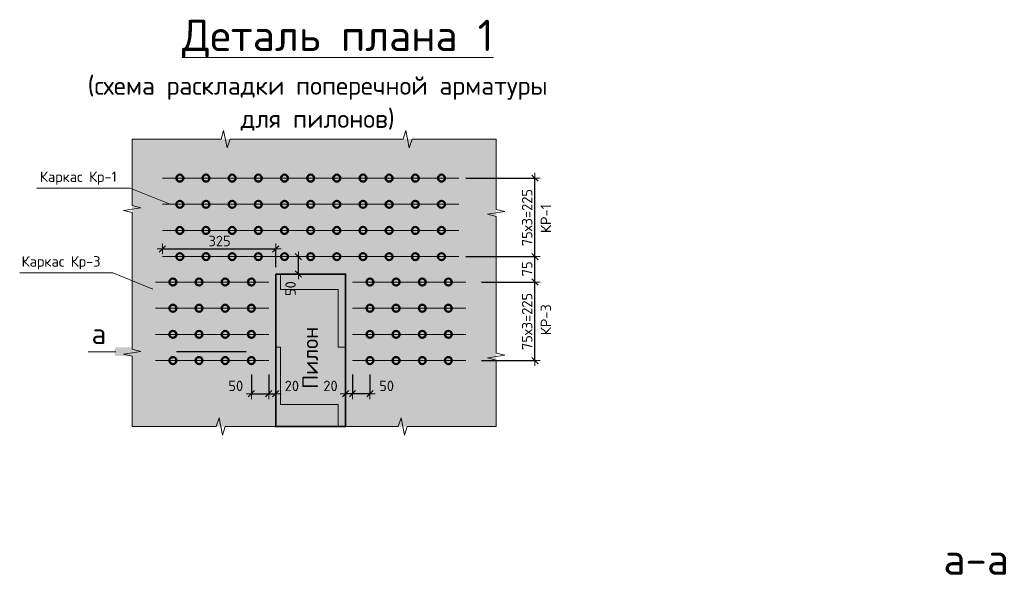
# Model space of a CAD drawing. Header units: metres. Extents: x -38 to 86, y -15 to 21.
# Tile 87 of 103: x 74.33 to 77.15, y 3.64 to 5.23. Entities that reach past the tile are written whole.
import ezdxf

# ---------------------------------------------------------------- set-up
doc = ezdxf.new("R2010")
doc.units = ezdxf.units.M
doc.header["$PDMODE"] = 65
doc.linetypes.add('______2', pattern=[0.27, 0.2, -0.07])
doc.layers.add('XR$4$_3705', color=7, linetype='Continuous')
for name, color, linetype, lineweight in [('XR$4$ВК__отв в полу 1-2 эт', 220, 'Continuous', 25), ('XR$4$Размерная линия (1)', 7, 'Continuous', 13), ('XR$4$Текст_ общее_1', 7, 'Continuous', 13)]:
    doc.layers.add(name, color=color, linetype=linetype, lineweight=lineweight)
doc.styles.add('ARIAL', font='arial.ttf')
doc.styles.add('ISOCPEUR', font='txt')
doc.dimstyles.new('DIMSTYLE_23', dxfattribs={"dimtxt": 0.03, "dimasz": 0.03, "dimexe": 0, "dimexo": 0, "dimgap": 0.015, "dimtad": 2, "dimdec": 0, "dimlfac": 1000, "dimrnd": 5, "dimzin": 12, "dimdsep": 46, "dimtxsty": 'ISOCPEUR', "dimblk1": 'ALL_ML_STRICH', "dimblk2": 'ALL_ML_STRICH', "dimsah": 1, "dimcen": 0, "dimclrd": 7, "dimclre": 256, "dimclrt": 7, "dimadec": 0, "dimazin": 0, "dimtfac": 1, "dimtdec": 0, "dimtix": 1, "dimtmove": 2, "dimatfit": 3, "dimfxl": 0, "dimtvp": 1.2, "dimtzin": 0, "dimlwd": 0, "dimlwe": -3, "dimarcsym": 0})
doc.dimstyles.new('DIMSTYLE_24', dxfattribs={"dimtxt": 0.03, "dimasz": 0.03, "dimexe": 0, "dimexo": 0, "dimgap": 0.015, "dimtad": 2, "dimdec": 0, "dimlfac": 1000, "dimrnd": 5, "dimzin": 12, "dimdsep": 46, "dimtxsty": 'ISOCPEUR', "dimblk1": 'ALL_ML_STRICH', "dimblk2": 'ALL_ML_STRICH', "dimsah": 1, "dimcen": 0, "dimclrd": 7, "dimclre": 256, "dimclrt": 7, "dimadec": 0, "dimazin": 0, "dimtfac": 1, "dimtdec": 0, "dimtix": 1, "dimtmove": 2, "dimatfit": 3, "dimfxl": 0, "dimtzin": 0, "dimlwd": 0, "dimlwe": -3, "dimarcsym": 0})
doc.dimstyles.new('DIMSTYLE_25', dxfattribs={"dimtxt": 0.03, "dimasz": 0.03, "dimexe": 0, "dimexo": 1e-06, "dimgap": 0.015, "dimtad": 2, "dimdec": 0, "dimlfac": 1000, "dimrnd": 5, "dimzin": 12, "dimdsep": 46, "dimtxsty": 'ISOCPEUR', "dimblk1": 'ALL_ML_STRICH', "dimblk2": 'ALL_ML_STRICH', "dimsah": 1, "dimcen": 0, "dimse1": 1, "dimse2": 1, "dimclrd": 7, "dimclre": 256, "dimclrt": 7, "dimadec": 0, "dimazin": 0, "dimtfac": 1, "dimtdec": 0, "dimtix": 1, "dimtmove": 2, "dimatfit": 3, "dimfxl": 0, "dimtvp": 1.2, "dimtzin": 0, "dimlwd": 0, "dimlwe": -3, "dimarcsym": 0})

# ---------------------------------------------------------------- blocks, each defined once
blk = doc.blocks.new('ЭЛЕМЕНТ_УЗОРА_7')
at = {"color": 7, "linetype": 'Continuous', "lineweight": 13, "transparency": 33554687}
for p, q in [((74.6496, 4.8864), (74.6496, 4.8864)), ((74.6496, 4.8864), (74.6496, 4.8864)), ((75.6936, 4.8864), (75.6936, 4.8864)), ((75.6936, 4.8864), (75.6936, 4.8864)), ((74.6496, 4.0624), (74.6496, 4.0624)), ((75.6936, 4.0624), (75.6936, 4.0624))]:
    blk.add_line(p, q, dxfattribs=at)
for points in [[(74.6496, 4.4744), (74.6496, 4.6759), (74.6246, 4.6816), (74.6746, 4.6895), (74.6496, 4.6961), (74.6496, 4.8864)], [(74.6496, 4.8864), (74.9048, 4.8864), (74.9121, 4.9114), (74.9221, 4.8614), (74.9304, 4.8864), (75.1716, 4.8864)], [(75.1716, 4.8864), (75.4268, 4.8864), (75.4341, 4.9114), (75.4441, 4.8614), (75.4524, 4.8864), (75.6936, 4.8864)], [(75.6936, 4.8864), (75.6936, 4.6849), (75.7186, 4.6792), (75.6686, 4.6713), (75.6936, 4.6648), (75.6936, 4.4744)], [(74.6496, 4.0624), (74.6496, 4.2639), (74.6246, 4.2696), (74.6746, 4.2775), (74.6496, 4.2841), (74.6496, 4.4744)], [(75.6936, 4.4744), (75.6936, 4.2729), (75.7186, 4.2672), (75.6686, 4.2593), (75.6936, 4.2528), (75.6936, 4.0624)], [(75.1716, 4.0624), (74.9163, 4.0624), (74.909, 4.0374), (74.8991, 4.0874), (74.8907, 4.0624), (74.6496, 4.0624), (74.6496, 4.0624)], [(75.6936, 4.0624), (75.6936, 4.0624), (75.4383, 4.0624), (75.431, 4.0374), (75.4211, 4.0874), (75.4127, 4.0624), (75.1716, 4.0624)]]:
    blk.add_lwpolyline(points, dxfattribs=at)
blk = doc.blocks.new('ALL_ML_STRICH')
at = {"color": 0, "linetype": 'ByBlock', "lineweight": -2}
for p, q in [((-1, 0), (0.5, 0)), ((-0.3, -0.3), (0.3, 0.3)), ((0, -0.5), (0, 0.5))]:
    blk.add_line(p, q, dxfattribs=at)
blk = doc.blocks.new('*D168')
at = {"layer": 'DEFPOINTS', "color": 7, "linetype": 'Continuous', "lineweight": 13, "transparency": 33554687}
for p in [(75.1298, 4.5494), (75.1265, 4.4994), (75.1276, 4.4994)]:
    blk.add_point(p, dxfattribs=at)
at = {"layer": 'XR$4$Размерная линия (1)', "color": 7, "linetype": 'Continuous', "lineweight": -2, "transparency": 33554687}
blk.add_line((75.1265, 4.4994), (75.1265, 4.5494), dxfattribs=at)
at = {"layer": 'XR$4$Размерная линия (1)', "color": 7, "linetype": 'Continuous', "lineweight": 13, "transparency": 33554687, "xscale": 0.03, "yscale": 0.03, "zscale": 0.03}
for p, rotation in [((75.1265, 4.5494), 90), ((75.1265, 4.4994), 270)]:
    blk.add_blockref('ALL_ML_STRICH', p, dxfattribs=dict(at, rotation=rotation))
at = {"layer": 'XR$4$Размерная линия (1)', "color": 7, "linetype": 'Continuous', "lineweight": 13, "transparency": 33554687, "insert": (75.104, 4.4578), "char_height": 0.03, "width": 0.06, "attachment_point": 5, "rotation": 90, "style": 'ISOCPEUR'}
blk.add_mtext('\\A1;{50}', dxfattribs=at)
blk = doc.blocks.new('*D169')
at = {"layer": 'DEFPOINTS', "color": 7, "linetype": 'Continuous', "lineweight": 13, "transparency": 33554687}
for p in [(75.6316, 4.4766), (75.6316, 4.2516), (75.8046, 4.2516)]:
    blk.add_point(p, dxfattribs=at)
at = {"layer": 'XR$4$Размерная линия (1)', "color": 9, "linetype": 'Continuous', "lineweight": -2, "true_color": 0xc7c7c7, "transparency": 33554687}
for p, q in [((75.6516, 4.4766), (75.8046, 4.4766)), ((75.6516, 4.2516), (75.8046, 4.2516))]:
    blk.add_line(p, q, dxfattribs=at)
at = {"layer": 'XR$4$Размерная линия (1)', "color": 7, "linetype": 'Continuous', "lineweight": -2, "transparency": 33554687}
blk.add_line((75.8046, 4.2516), (75.8046, 4.4766), dxfattribs=at)
at = {"layer": 'XR$4$Размерная линия (1)', "color": 7, "linetype": 'Continuous', "lineweight": 13, "transparency": 33554687, "xscale": 0.03, "yscale": 0.03, "zscale": 0.03}
for p, rotation in [((75.8046, 4.4766), 90), ((75.8046, 4.2516), 270)]:
    blk.add_blockref('ALL_ML_STRICH', p, dxfattribs=dict(at, rotation=rotation))
at = {"layer": 'XR$4$Размерная линия (1)', "color": 7, "linetype": 'Continuous', "lineweight": 13, "transparency": 33554687, "insert": (75.7671, 4.2816), "char_height": 0.03, "width": 0.0015, "attachment_point": 1, "rotation": 90, "line_spacing_factor": 0.60241, "style": 'ISOCPEUR'}
blk.add_mtext('75х3=225', dxfattribs=at)
blk = doc.blocks.new('*D170')
at = {"layer": 'DEFPOINTS', "color": 7, "linetype": 'Continuous', "lineweight": 13, "transparency": 33554687}
for p in [(75.5866, 4.5494), (75.6316, 4.4766), (75.8046, 4.4766)]:
    blk.add_point(p, dxfattribs=at)
at = {"layer": 'XR$4$Размерная линия (1)', "color": 9, "linetype": 'Continuous', "lineweight": -2, "true_color": 0xc7c7c7, "transparency": 33554687}
for p, q in [((75.6066, 4.5494), (75.8046, 4.5494)), ((75.6516, 4.4766), (75.8046, 4.4766))]:
    blk.add_line(p, q, dxfattribs=at)
at = {"layer": 'XR$4$Размерная линия (1)', "color": 7, "linetype": 'Continuous', "lineweight": -2, "transparency": 33554687}
blk.add_line((75.8046, 4.4766), (75.8046, 4.5494), dxfattribs=at)
at = {"layer": 'XR$4$Размерная линия (1)', "color": 7, "linetype": 'Continuous', "lineweight": 13, "transparency": 33554687, "xscale": 0.03, "yscale": 0.03, "zscale": 0.03}
for p, rotation in [((75.8046, 4.5494), 90), ((75.8046, 4.4766), 270)]:
    blk.add_blockref('ALL_ML_STRICH', p, dxfattribs=dict(at, rotation=rotation))
at = {"layer": 'XR$4$Размерная линия (1)', "color": 7, "linetype": 'Continuous', "lineweight": 13, "transparency": 33554687, "insert": (75.7821, 4.5145), "char_height": 0.03, "width": 0.06, "attachment_point": 5, "rotation": 90, "style": 'ISOCPEUR'}
blk.add_mtext('\\A1;{75}', dxfattribs=at)
blk = doc.blocks.new('*D171')
at = {"layer": 'DEFPOINTS', "color": 7, "linetype": 'Continuous', "lineweight": 13, "transparency": 33554687}
for p in [(75.5866, 4.7744), (75.5866, 4.5494), (75.8046, 4.5494)]:
    blk.add_point(p, dxfattribs=at)
at = {"layer": 'XR$4$Размерная линия (1)', "color": 9, "linetype": 'Continuous', "lineweight": -2, "true_color": 0xc7c7c7, "transparency": 33554687}
for p, q in [((75.6066, 4.7744), (75.8046, 4.7744)), ((75.6066, 4.5494), (75.8046, 4.5494))]:
    blk.add_line(p, q, dxfattribs=at)
at = {"layer": 'XR$4$Размерная линия (1)', "color": 7, "linetype": 'Continuous', "lineweight": -2, "transparency": 33554687}
blk.add_line((75.8046, 4.5494), (75.8046, 4.7744), dxfattribs=at)
at = {"layer": 'XR$4$Размерная линия (1)', "color": 7, "linetype": 'Continuous', "lineweight": 13, "transparency": 33554687, "xscale": 0.03, "yscale": 0.03, "zscale": 0.03}
for p, rotation in [((75.8046, 4.7744), 90), ((75.8046, 4.5494), 270)]:
    blk.add_blockref('ALL_ML_STRICH', p, dxfattribs=dict(at, rotation=rotation))
at = {"layer": 'XR$4$Размерная линия (1)', "color": 7, "linetype": 'Continuous', "lineweight": 13, "transparency": 33554687, "insert": (75.7671, 4.5794), "char_height": 0.03, "width": 0.0015, "attachment_point": 1, "rotation": 90, "line_spacing_factor": 0.60241, "style": 'ISOCPEUR'}
blk.add_mtext('75х3=225', dxfattribs=at)
blk = doc.blocks.new('*D192')
at = {"layer": 'DEFPOINTS', "color": 7, "linetype": 'Continuous', "lineweight": 13, "transparency": 33554687}
for p in [(74.7366, 4.5717), (74.7366, 4.5494), (75.0616, 4.4994)]:
    blk.add_point(p, dxfattribs=at)
at = {"layer": 'XR$4$Размерная линия (1)', "color": 9, "linetype": 'Continuous', "lineweight": -2, "true_color": 0xc7c7c7, "transparency": 33554687}
for p, q in [((74.7366, 4.5717), (74.7366, 4.5717)), ((75.0616, 4.5194), (75.0616, 4.5717))]:
    blk.add_line(p, q, dxfattribs=at)
at = {"layer": 'XR$4$Размерная линия (1)', "color": 7, "linetype": 'Continuous', "lineweight": -2, "transparency": 33554687}
blk.add_line((74.7366, 4.5717), (75.0616, 4.5717), dxfattribs=at)
at = {"layer": 'XR$4$Размерная линия (1)', "color": 7, "linetype": 'Continuous', "lineweight": 13, "transparency": 33554687, "xscale": 0.03, "yscale": 0.03, "zscale": 0.03, "rotation": 180}
blk.add_blockref('ALL_ML_STRICH', (74.7366, 4.5717), dxfattribs=at)
at = {"layer": 'XR$4$Размерная линия (1)', "color": 7, "linetype": 'Continuous', "lineweight": 13, "transparency": 33554687, "xscale": 0.03, "yscale": 0.03, "zscale": 0.03}
blk.add_blockref('ALL_ML_STRICH', (75.0616, 4.5717), dxfattribs=at)
at = {"layer": 'XR$4$Размерная линия (1)', "color": 7, "linetype": 'Continuous', "lineweight": 13, "transparency": 33554687, "insert": (74.9006, 4.5942), "char_height": 0.03, "width": 0.09, "attachment_point": 5, "style": 'ISOCPEUR'}
blk.add_mtext('\\A1;{325}', dxfattribs=at)
blk = doc.blocks.new('*D193')
at = {"layer": 'DEFPOINTS', "color": 7, "linetype": 'Continuous', "lineweight": 13, "transparency": 33554687}
for p in [(74.9916, 4.2316), (75.0416, 4.2316), (74.9916, 4.1563)]:
    blk.add_point(p, dxfattribs=at)
at = {"layer": 'XR$4$Размерная линия (1)', "color": 9, "linetype": 'Continuous', "lineweight": -2, "true_color": 0xc7c7c7, "transparency": 33554687}
for p, q in [((74.9916, 4.2116), (74.9916, 4.1563)), ((75.0416, 4.2116), (75.0416, 4.1563))]:
    blk.add_line(p, q, dxfattribs=at)
at = {"layer": 'XR$4$Размерная линия (1)', "color": 7, "linetype": 'Continuous', "lineweight": -2, "transparency": 33554687}
blk.add_line((74.9916, 4.1563), (75.0416, 4.1563), dxfattribs=at)
at = {"layer": 'XR$4$Размерная линия (1)', "color": 7, "linetype": 'Continuous', "lineweight": 13, "transparency": 33554687, "xscale": 0.03, "yscale": 0.03, "zscale": 0.03, "rotation": 180}
blk.add_blockref('ALL_ML_STRICH', (74.9916, 4.1563), dxfattribs=at)
at = {"layer": 'XR$4$Размерная линия (1)', "color": 7, "linetype": 'Continuous', "lineweight": 13, "transparency": 33554687, "xscale": 0.03, "yscale": 0.03, "zscale": 0.03}
blk.add_blockref('ALL_ML_STRICH', (75.0416, 4.1563), dxfattribs=at)
at = {"layer": 'XR$4$Размерная линия (1)', "color": 7, "linetype": 'Continuous', "lineweight": 13, "transparency": 33554687, "insert": (74.9469, 4.1789), "char_height": 0.03, "width": 0.06, "attachment_point": 5, "style": 'ISOCPEUR'}
blk.add_mtext('\\A1;{50}', dxfattribs=at)
blk = doc.blocks.new('*D194')
at = {"layer": 'DEFPOINTS', "color": 7, "linetype": 'Continuous', "lineweight": 13, "transparency": 33554687}
for p in [(75.0416, 4.2316), (75.0416, 4.1563), (75.0616, 4.166)]:
    blk.add_point(p, dxfattribs=at)
at = {"layer": 'XR$4$Размерная линия (1)', "color": 9, "linetype": 'Continuous', "lineweight": -2, "true_color": 0xc7c7c7, "transparency": 33554687}
for p, q in [((75.0416, 4.2116), (75.0416, 4.1563)), ((75.0616, 4.1563), (75.0616, 4.1563))]:
    blk.add_line(p, q, dxfattribs=at)
at = {"layer": 'XR$4$Размерная линия (1)', "color": 7, "linetype": 'Continuous', "lineweight": -2, "transparency": 33554687}
blk.add_line((75.0416, 4.1563), (75.0616, 4.1563), dxfattribs=at)
at = {"layer": 'XR$4$Размерная линия (1)', "color": 7, "linetype": 'Continuous', "lineweight": 13, "transparency": 33554687, "xscale": 0.03, "yscale": 0.03, "zscale": 0.03, "rotation": 180}
blk.add_blockref('ALL_ML_STRICH', (75.0416, 4.1563), dxfattribs=at)
at = {"layer": 'XR$4$Размерная линия (1)', "color": 7, "linetype": 'Continuous', "lineweight": 13, "transparency": 33554687, "xscale": 0.03, "yscale": 0.03, "zscale": 0.03}
blk.add_blockref('ALL_ML_STRICH', (75.0616, 4.1563), dxfattribs=at)
at = {"layer": 'XR$4$Размерная линия (1)', "color": 7, "linetype": 'Continuous', "lineweight": 13, "transparency": 33554687, "insert": (75.1077, 4.1788), "char_height": 0.03, "width": 0.06, "attachment_point": 5, "style": 'ISOCPEUR'}
blk.add_mtext('\\A1;{20}', dxfattribs=at)
blk = doc.blocks.new('*D222')
at = {"layer": 'DEFPOINTS', "color": 7, "linetype": 'Continuous', "lineweight": 13, "transparency": 33554687}
for p in [(75.2816, 4.2316), (75.3316, 4.2316), (75.3316, 4.1563)]:
    blk.add_point(p, dxfattribs=at)
at = {"layer": 'XR$4$Размерная линия (1)', "color": 9, "linetype": 'Continuous', "lineweight": -2, "true_color": 0xc7c7c7, "transparency": 33554687}
for p, q in [((75.2816, 4.2116), (75.2816, 4.1563)), ((75.3316, 4.2116), (75.3316, 4.1563))]:
    blk.add_line(p, q, dxfattribs=at)
at = {"layer": 'XR$4$Размерная линия (1)', "color": 7, "linetype": 'Continuous', "lineweight": -2, "transparency": 33554687}
blk.add_line((75.3316, 4.1563), (75.2816, 4.1563), dxfattribs=at)
at = {"layer": 'XR$4$Размерная линия (1)', "color": 7, "linetype": 'Continuous', "lineweight": 13, "transparency": 33554687, "xscale": 0.03, "yscale": 0.03, "zscale": 0.03}
for p, rotation in [((75.2816, 4.1563), 180), ((75.3316, 4.1563), 360)]:
    blk.add_blockref('ALL_ML_STRICH', p, dxfattribs=dict(at, rotation=rotation))
at = {"layer": 'XR$4$Размерная линия (1)', "color": 7, "linetype": 'Continuous', "lineweight": 13, "transparency": 33554687, "insert": (75.3793, 4.1789), "char_height": 0.03, "width": 0.06, "attachment_point": 5, "style": 'ISOCPEUR'}
blk.add_mtext('\\A1;{50}', dxfattribs=at)
blk = doc.blocks.new('*D223')
at = {"layer": 'DEFPOINTS', "color": 7, "linetype": 'Continuous', "lineweight": 13, "transparency": 33554687}
for p in [(75.2816, 4.2316), (75.2616, 4.166), (75.2816, 4.1563)]:
    blk.add_point(p, dxfattribs=at)
at = {"layer": 'XR$4$Размерная линия (1)', "color": 9, "linetype": 'Continuous', "lineweight": -2, "true_color": 0xc7c7c7, "transparency": 33554687}
for p, q in [((75.2816, 4.2116), (75.2816, 4.1563)), ((75.2616, 4.1563), (75.2616, 4.1563))]:
    blk.add_line(p, q, dxfattribs=at)
at = {"layer": 'XR$4$Размерная линия (1)', "color": 7, "linetype": 'Continuous', "lineweight": -2, "transparency": 33554687}
blk.add_line((75.2816, 4.1563), (75.2616, 4.1563), dxfattribs=at)
at = {"layer": 'XR$4$Размерная линия (1)', "color": 7, "linetype": 'Continuous', "lineweight": 13, "transparency": 33554687, "xscale": 0.03, "yscale": 0.03, "zscale": 0.03}
for p, rotation in [((75.2616, 4.1563), 180), ((75.2816, 4.1563), 360)]:
    blk.add_blockref('ALL_ML_STRICH', p, dxfattribs=dict(at, rotation=rotation))
at = {"layer": 'XR$4$Размерная линия (1)', "color": 7, "linetype": 'Continuous', "lineweight": 13, "transparency": 33554687, "insert": (75.2185, 4.1788), "char_height": 0.03, "width": 0.06, "attachment_point": 5, "style": 'ISOCPEUR'}
blk.add_mtext('\\A1;{20}', dxfattribs=at)

msp = doc.modelspace()

# ---------------------------------------------------------------- hatches: boundary and pattern name
at = {"linetype": 'Continuous', "lineweight": 13, "true_color": 0xf0eae8, "transparency": 33554687}
msp.add_hatch(color=7, dxfattribs=at).paths.add_polyline_path([(74.6496, 4.8864), (74.6496, 4.0624), (75.6936, 4.0624), (75.6936, 4.8864)])
at = {"linetype": 'Continuous', "lineweight": 13, "transparency": 33554687}
h = msp.add_hatch(dxfattribs=at)
h.set_pattern_fill('____', scale=0.165, style=0, pattern_type=2)
h.set_pattern_definition([(0, (0.33, 0.33), (0.165, 0.165), [0.165, -0.165]), (90, (0.33, 0.33), (-0.165, 0.165), [0.165, -0.165])])
h.paths.add_polyline_path([(75.0616, 4.0624), (75.2616, 4.0624), (75.2616, 4.4994), (75.0616, 4.4994)], flags=0)
at = {"linetype": 'Continuous', "lineweight": 25, "true_color": 0x000000, "transparency": 33554687}
for points in [[(74.6051, 4.2894), (74.6043, 4.2892), (74.6036, 4.289), (74.6029, 4.2886), (74.6023, 4.2882), (74.6017, 4.2877), (74.6012, 4.2871), (74.6008, 4.2865), (74.6004, 4.2858), (74.6002, 4.2851), (74.6, 4.2843), (74.6, 4.2836), (74.6, 4.2702), (74.6, 4.2694), (74.6002, 4.2687), (74.6004, 4.268), (74.6008, 4.2673), (74.6012, 4.2666), (74.6017, 4.2661), (74.6023, 4.2655), (74.6029, 4.2651), (74.6036, 4.2648), (74.6043, 4.2645), (74.6051, 4.2644), (74.6058, 4.2643), (74.7033, 4.2643), (74.7033, 4.2894), (74.6058, 4.2894)], [(75.0705, 4.2894), (75.0697, 4.2894), (74.9723, 4.2894), (74.9723, 4.2643), (75.0697, 4.2643), (75.0705, 4.2644), (75.0713, 4.2645), (75.072, 4.2648), (75.0727, 4.2651), (75.0733, 4.2655), (75.0739, 4.2661), (75.0744, 4.2666), (75.0748, 4.2673), (75.0752, 4.268), (75.0754, 4.2687), (75.0756, 4.2694), (75.0756, 4.2702), (75.0756, 4.2836), (75.0756, 4.2843), (75.0754, 4.2851), (75.0752, 4.2858), (75.0748, 4.2865), (75.0744, 4.2871), (75.0739, 4.2877), (75.0733, 4.2882), (75.0727, 4.2886), (75.072, 4.289), (75.0713, 4.2892)]]:
    msp.add_hatch(color=18, dxfattribs=at).paths.add_polyline_path(points)

# ---------------------------------------------------------------- linework, layer by layer
at = {"color": 7, "linetype": '______2', "lineweight": 25, "transparency": 33554687}
msp.add_line((74.9769, 4.2769), (74.6883, 4.2769), dxfattribs=at)
at = {"color": 7, "linetype": 'Continuous', "lineweight": 13, "transparency": 33554687}
for points in [[(74.3768, 4.7454), (74.644, 4.7454), (74.7587, 4.6994)], [(74.3275, 4.5026), (74.5947, 4.5026), (74.7094, 4.4566)]]:
    msp.add_lwpolyline(points, dxfattribs=at)
at = {"color": 7, "linetype": 'Continuous', "lineweight": 35, "transparency": 33554687}
msp.add_lwpolyline([(75.0616, 4.4994), (75.2616, 4.4994), (75.2616, 4.0624), (75.0616, 4.0624), (75.0616, 4.4994)], dxfattribs=at)
at = {"layer": 'XR$4$_3705', "color": 7, "linetype": 'Continuous', "lineweight": 50, "transparency": 33554687}
for centre in [(74.7866, 4.7744), (74.8616, 4.7744), (74.9366, 4.7744), (75.0116, 4.7744), (75.0866, 4.7744), (75.1616, 4.7744), (75.2366, 4.7744), (75.3116, 4.7744), (75.3866, 4.7744), (75.4616, 4.7744), (75.5366, 4.7744), (74.7866, 4.6994), (74.8616, 4.6994), (74.9366, 4.6994), (75.0116, 4.6994), (75.0866, 4.6994), (75.1616, 4.6994), (75.2366, 4.6994), (75.3116, 4.6994), (75.3866, 4.6994), (75.4616, 4.6994), (75.5366, 4.6994), (74.7866, 4.6244), (74.8616, 4.6244), (74.9366, 4.6244), (75.0116, 4.6244), (75.0866, 4.6244), (75.1616, 4.6244), (75.2366, 4.6244), (75.3116, 4.6244), (75.3866, 4.6244), (75.4616, 4.6244), (75.5366, 4.6244), (74.7866, 4.5494), (74.8616, 4.5494), (74.9366, 4.5494), (75.0116, 4.5494), (75.0866, 4.5494), (75.1616, 4.5494), (75.2366, 4.5494), (75.3116, 4.5494), (75.3866, 4.5494), (75.4616, 4.5494), (75.5366, 4.5494), (74.7666, 4.4766), (74.8416, 4.4766), (74.9166, 4.4766), (74.9916, 4.4766), (75.3316, 4.4766), (75.4066, 4.4766), (75.4816, 4.4766), (75.5566, 4.4766), (74.7666, 4.4016), (74.8416, 4.4016), (74.9166, 4.4016), (74.9916, 4.4016), (75.3316, 4.4016), (75.4066, 4.4016), (75.4816, 4.4016), (75.5566, 4.4016), (74.7666, 4.3266), (74.8416, 4.3266), (74.9166, 4.3266), (74.9916, 4.3266), (75.3316, 4.3266), (75.4066, 4.3266), (75.4816, 4.3266), (75.5566, 4.3266), (74.7666, 4.2516), (74.8416, 4.2516), (74.9166, 4.2516), (74.9916, 4.2516), (75.3316, 4.2516), (75.4066, 4.2516), (75.4816, 4.2516), (75.5566, 4.2516)]:
    msp.add_circle(centre, 0.01, dxfattribs=at)
at = {"layer": 'XR$4$ВК__отв в полу 1-2 эт', "color": 7, "linetype": 'Continuous', "lineweight": 13, "transparency": 33554687}
for p, q in [((75.5866, 4.7744), (74.7366, 4.7744)), ((75.5866, 4.6994), (74.7366, 4.6994)), ((75.5866, 4.6244), (74.7366, 4.6244)), ((75.5866, 4.5494), (74.7366, 4.5494)), ((74.7166, 4.4766), (75.0416, 4.4766)), ((75.6066, 4.4766), (75.2816, 4.4766)), ((74.7166, 4.4016), (75.0416, 4.4016)), ((75.6066, 4.4016), (75.2816, 4.4016)), ((74.7166, 4.3266), (75.0416, 4.3266)), ((75.6066, 4.3266), (75.2816, 4.3266)), ((74.6033, 4.2769), (74.5233, 4.2769)), ((74.7166, 4.2516), (75.0416, 4.2516)), ((75.6066, 4.2516), (75.2816, 4.2516))]:
    msp.add_line(p, q, dxfattribs=at)

# ---------------------------------------------------------------- block references
at = {"color": 7, "linetype": 'Continuous', "lineweight": 13, "transparency": 33554687}
msp.add_blockref('ЭЛЕМЕНТ_УЗОРА_7', (0, 0), dxfattribs=at)

# ---------------------------------------------------------------- texts
at = {"color": 7, "linetype": 'Continuous', "lineweight": 13, "transparency": 33554687, "attachment_point": 5, "style": 'ISOCPEUR'}
for s, insert, char_height, width in [('\\A1;{\\fISOCPEUR|i0|b0;\\H0.030000;\\W1.000000;\\C7;Каркас Кр-1}\\P', (74.4954, 4.7745), 0.03, 0.245259), ('\\A1;{\\fISOCPEUR|i0|b0;\\H0.030000;\\W1.000000;\\C7;Каркас Кр-3}\\P', (74.446, 4.5317), 0.03, 0.25163), ('\\A1;{\\fISOCPEUR|i0|b0;\\H0.060000;\\W1.000000;\\C7;а}\\P', (74.5546, 4.3288), 0.06, 0.072)]:
    msp.add_mtext(s, dxfattribs=dict(at, insert=insert, char_height=char_height, width=width))
at = {"color": 251, "linetype": 'Continuous', "lineweight": 50, "true_color": 0x575757, "transparency": 33554687, "insert": (75.1601, 4.2594), "char_height": 0.045, "width": 0.183316, "attachment_point": 5, "rotation": 90, "style": 'ISOCPEUR'}
msp.add_mtext('\\A1;{\\fISOCPEUR|i0|b1;\\H0.045000;\\W1.000000;\\c3260503895;Пилон}\\P', dxfattribs=at)
at = {"color": 7, "linetype": 'Continuous', "lineweight": 50, "transparency": 33554687, "insert": (77.0695, 3.6825), "char_height": 0.09, "width": 0.2484, "attachment_point": 5, "style": 'ISOCPEUR'}
msp.add_mtext('\\A1;{\\fISOCPEUR|i0|b0;\\H0.090000;\\W1.000000;\\C7;а-а}\\P', dxfattribs=at)
at = {"layer": 'XR$4$Текст_ общее_1', "color": 7, "linetype": 'Continuous', "lineweight": 13, "transparency": 33554687, "insert": (75.1817, 5.2286), "char_height": 0.09, "width": 2.314261, "attachment_point": 2, "line_spacing_factor": 1.084337, "style": 'ARIAL'}
msp.add_mtext('\\A1;{\\L\\fISOCPEUR|i0|b0;\\H0.090000;\\W1.000000;\\C7;  Деталь плана 1\\l}\\P{\\fISOCPEUR|i0|b0;\\H0.052500;\\W1.000000;\\C7;(схема раскладки поперечной арматуры}\\P{\\fISOCPEUR|i0|b0;\\H0.052500;\\W1.000000;\\C7;для пилонов)}\\P', dxfattribs=at)
at = {"layer": 'XR$4$Текст_ общее_1', "color": 7, "linetype": 'Continuous', "lineweight": 13, "transparency": 33554687, "char_height": 0.03, "attachment_point": 5, "rotation": 90, "style": 'ISOCPEUR'}
for s, insert, width in [('\\A1;{\\fISOCPEUR|i0|b0;\\H0.030000;\\W1.000000;\\C7;КР-1}\\P', (75.836, 4.6585), 0.097125), ('\\A1;{\\fISOCPEUR|i0|b0;\\H0.030000;\\W1.000000;\\C7;КР-3}\\P', (75.836, 4.3685), 0.104063)]:
    msp.add_mtext(s, dxfattribs=dict(at, insert=insert, width=width))

# ---------------------------------------------------------------- dimensions: what is measured, and where the dimension line sits
at = {"layer": 'XR$4$Размерная линия (1)', "color": 7, "linetype": 'Continuous', "lineweight": 13, "transparency": 33554687}
for base, p1, p2, picture, middle in [((75.8046, 4.7744), (75.6066, 4.5494), (75.6066, 4.7744), '*D171', (75.7896, 4.6619)), ((75.8046, 4.4766), (75.6516, 4.2516), (75.6516, 4.4766), '*D169', (75.7896, 4.3641))]:
    dim = msp.add_linear_dim(base=base, p1=p1, p2=p2, angle=90, text='75х3=225', dimstyle='DIMSTYLE_24', override={"dimpost": '<>', "dimclrd": 7, "dimclre": 9, "dimclrt": 7, "dimlwd": 0, "dimlwe": 65533}, dxfattribs=at)
    dim.commit()
    dim.dimension.update_dxf_attribs({"geometry": picture, "text_midpoint": middle, "dimtype": 160})
for base, p1, p2, dimstyle, picture, middle in [((75.0616, 4.5717), (74.7366, 4.5717), (75.0616, 4.5194), 'DIMSTYLE_24', '*D192', (74.9006, 4.5942)), ((75.0416, 4.1563), (74.9916, 4.2116), (75.0416, 4.2116), 'DIMSTYLE_23', '*D193', (74.9469, 4.1789)), ((75.0616, 4.1563), (75.0416, 4.2116), (75.0616, 4.1563), 'DIMSTYLE_23', '*D194', (75.1077, 4.1788))]:
    dim = msp.add_linear_dim(base=base, p1=p1, p2=p2, dimstyle=dimstyle, override={"dimpost": '<>', "dimclrd": 7, "dimclre": 9, "dimclrt": 7, "dimlwd": 0, "dimlwe": 65533}, dxfattribs=at)
    dim.commit()
    dim.dimension.update_dxf_attribs({"geometry": picture, "text_midpoint": middle, "dimtype": 160})
for base, p1, p2, angle, dimstyle, picture, middle in [((75.1265, 4.5494), (75.1276, 4.4994), (75.1298, 4.5494), 90, 'DIMSTYLE_25', '*D168', (75.104, 4.4578)), ((75.8046, 4.5494), (75.6516, 4.4766), (75.6066, 4.5494), 90, 'DIMSTYLE_24', '*D170', (75.7821, 4.5145)), ((75.2616, 4.1563), (75.2816, 4.2116), (75.2616, 4.1563), 180, 'DIMSTYLE_23', '*D223', (75.2185, 4.1788)), ((75.2816, 4.1563), (75.3316, 4.2116), (75.2816, 4.2116), 180, 'DIMSTYLE_23', '*D222', (75.3793, 4.1789))]:
    dim = msp.add_linear_dim(base=base, p1=p1, p2=p2, angle=angle, dimstyle=dimstyle, override={"dimpost": '<>', "dimclrd": 7, "dimclre": 9, "dimclrt": 7, "dimlwd": 0, "dimlwe": 65533}, dxfattribs=at)
    dim.commit()
    dim.dimension.update_dxf_attribs({"geometry": picture, "text_midpoint": middle, "dimtype": 160})

doc.saveas('drawing.dxf')
